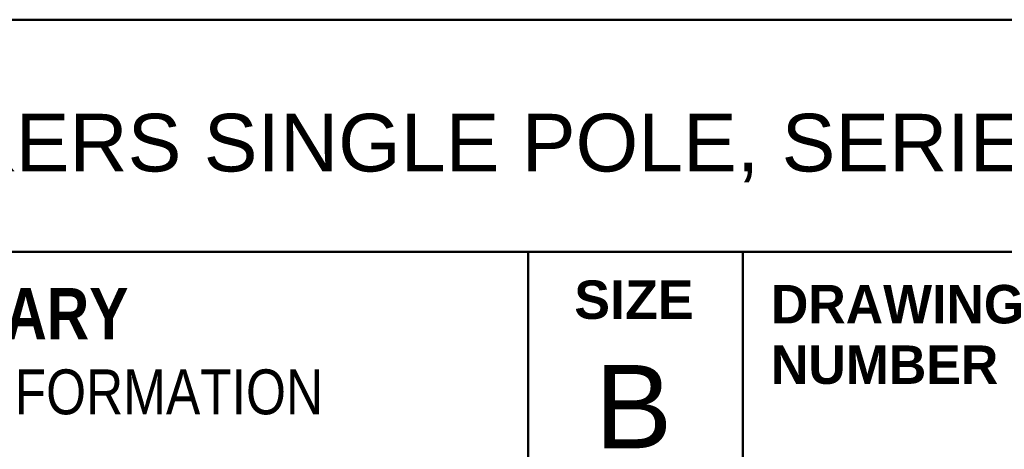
# Model space of a CAD drawing. Header units: inches. Extents: x 0.1 to 16.9, y 0.4 to 10.6.
# Tile 8 of 24: x 11.8 to 13.4, y 1.3 to 2. Entities that reach past the tile are written whole.
import ezdxf

# ---------------------------------------------------------------- set-up
doc = ezdxf.new("R2010")
doc.units = ezdxf.units.IN
doc.header["$MEASUREMENT"] = 0
doc.layers.add('Title (ANSI)', color=7, linetype='Continuous', lineweight=50)
doc.styles.add('Note Text (ANSI)', font='tahoma.ttf')
doc.styles.add('Text Style107', font='arialbd.ttf')
doc.styles.add('Text Style109', font='arialbd.ttf')
doc.styles.add('Text Style47', font='ARIALN.TTF')
doc.styles.add('Text Style50', font='arial.ttf')
doc.styles.add('Text Style55', font='arial.ttf')
doc.styles.add('Text Style59', font='arial.ttf')

# ---------------------------------------------------------------- blocks, each defined once
blk = doc.blocks.new('Title Blocks ICD TITLE BLOCK MM CUSTOMER')
at = {"layer": 'Title (ANSI)'}
for p, q in [((3.2614, 8.5744), (11.2614, 8.5744)), ((3.2614, 8.212), (11.2564, 8.212)), ((7.2614, 8.212), (7.2614, 7.1921)), ((7.5963, 7.8029), (7.5963, 8.2129))]:
    blk.add_line(p, q, dxfattribs=at)
at = {"layer": 'Title (ANSI)', "attachment_point": 5, "style": 'Note Text (ANSI)'}
for s, insert, char_height in [('\\fArial Narrow|b1|i0;\\H0.0800;EATON CORPORATION - CONFIDENTIAL AND PROPRIETARY', (5.284, 8.115), 0.08), ('\\fArial|b1|i0;\\H0.0600;SIZE', (7.4264, 8.137), 0.06), ('\\fArial Narrow|b0|i0;\\H0.0700;NOTICE TO PERSONS RECEIVING THIS DOCUMENT AND/OR TECHNICAL INFORMATION', (5.2422, 7.9931), 0.07)]:
    blk.add_mtext(s, dxfattribs=dict(at, insert=insert, char_height=char_height))
at = {"layer": 'Title (ANSI)', "insert": (7.6399, 8.0828), "char_height": 0.06, "attachment_point": 4, "line_spacing_factor": 0.944221, "style": 'Note Text (ANSI)'}
blk.add_mtext('\\fArial|b1|i0;\\H0.0600;DRAWING\\PNUMBER', dxfattribs=at)
at = {"layer": 'Title (ANSI)'}
for tag, p, height, style in [('<TITLE_1>_001', (3.5912, 8.3375), 0.09, 'Text Style50'), ('DESIGNER_001', (8.7791, 8.3294), 0.09, 'Text Style50'), ('<DRAWN_DATE>_001', (10.5606, 8.3294), 0.09, 'Text Style50'), ('<PART_NUMBER>_001', (8.9483, 7.9147), 0.24, 'Text Style109'), ('Sheet_Size_001', (7.3651, 7.9055), 0.13, 'Text Style55'), ('<REVISION_NUMBER>_001', (10.7717, 7.8528), 0.18, 'Text Style107'), ('COPYRIGHT_YEAR_001', (4.6229, 7.2707), 0.07, 'Text Style47'), ('Sheet_Number_001', (10.8001, 7.2619), 0.08, 'Text Style59'), ('Number_of_sheets_001', (11.097, 7.2619), 0.08, 'Text Style59'), ('<SCALE>_001', (9.8254, 7.2503), 0.08, 'Text Style59')]:
    blk.add_attdef(tag, p, '', height=height, dxfattribs=dict(at, style=style))

msp = doc.modelspace()

# ---------------------------------------------------------------- block references
ref = msp.add_blockref('Title Blocks ICD TITLE BLOCK MM CUSTOMER', (5.3586, -6.5721))
ref.add_attrib('Sheet_Size_001', 'B', (12.7237, 1.3335), dxfattribs={"layer": 'Title (ANSI)', "height": 0.13, "style": 'Text Style55'})
ref.add_attrib('<TITLE_1>_001', 'TYPE FD THERMAL MAGNETIC CIRCUIT BREAKERS SINGLE POLE, SERIES C', (8.9499, 1.7654), dxfattribs={"layer": 'Title (ANSI)', "height": 0.09, "style": 'Text Style50'})

doc.saveas('drawing.dxf')
